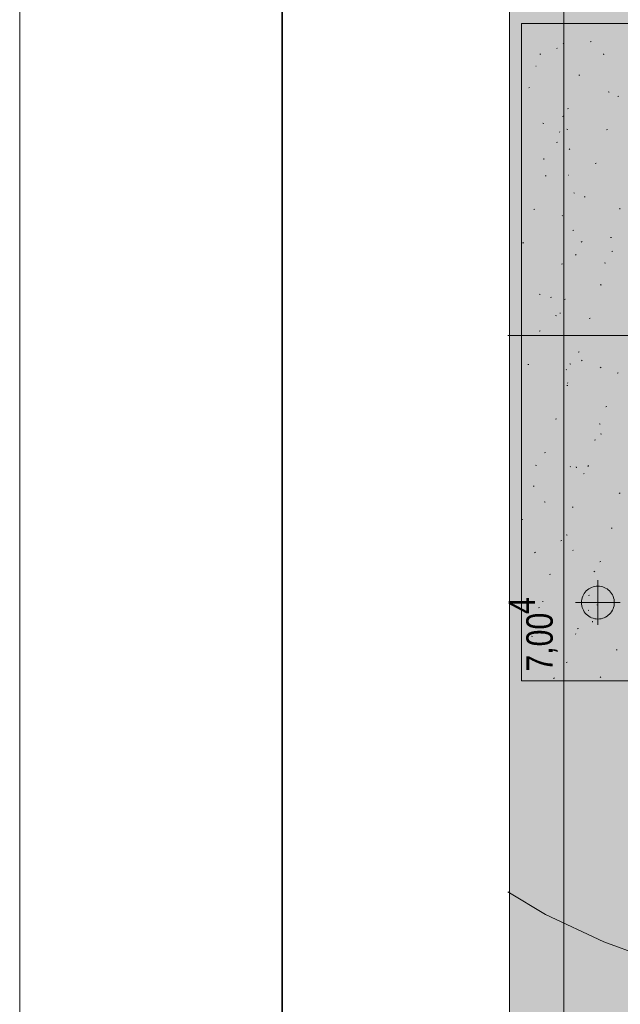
# Model space of a CAD drawing. Extents: x -720 to 300, y 62 to 1112.
# Tile 38 of 60: x -720 to -674, y 902 to 977. Entities that reach past the tile are written whole.
import ezdxf
from ezdxf.lldxf.tags import DXFTag

# ---------------------------------------------------------------- set-up
doc = ezdxf.new("R2010")
doc.units = 0
doc.layers.get('0').update_dxf_attribs({"lineweight": 13})
for name, color, linetype, lineweight, true_color in [('30 -36 Dächer- 3 Dachbeläge', 9, 'Continuous', 15, 0x808080), ('70 -76 Bemaßung- 2 Allgemein', 9, 'Continuous', 5, 0x808080), ('iwb_Layout BA_Markierung', 7, 'Continuous', 9, 0xbadcdc)]:
    doc.layers.add(name, color=color, linetype=linetype, lineweight=lineweight, true_color=true_color)
for name, color, linetype, lineweight in [('30 -36 Dächer- 9 Sonstiges zur KG360', 7, 'grob-A06DN9U4MF', 9), ('70 -73 Bauteildarst.- 2 verdeckt 0.15', 7, 'grob-A06DN9U4MF', 15), ('iwb_Plankopf Rahmen', 7, 'Continuous', 35), ('Keine', 7, 'Continuous', 9)]:
    doc.layers.add(name, color=color, linetype=linetype, lineweight=lineweight)
doc.styles.get("Standard").update_dxf_attribs({"font": 'ARIALN.TTF'})
tags = doc.linetypes.add('grob-A06DN9U4MF', pattern=[14, 3, -8, 3]).pattern_tags.tags
tags[8:9] = [DXFTag(74, 4), DXFTag(75, 0), DXFTag(340, '0'), DXFTag(46, 0.0), DXFTag(50, 0.0), DXFTag(44, 0.0), DXFTag(45, 0.0)]
tags[6:7] = [DXFTag(74, 4), DXFTag(75, 0), DXFTag(340, '0'), DXFTag(46, 0.0), DXFTag(50, 0.0), DXFTag(44, 0.0), DXFTag(45, 0.0)]
tags[4:5] = [DXFTag(74, 4), DXFTag(75, 0), DXFTag(340, '0'), DXFTag(46, 0.0), DXFTag(50, 0.0), DXFTag(44, 0.0), DXFTag(45, 0.0)]
tags = doc.linetypes.add('STRICHPUNKT2-A06DN9U3MF', pattern=[12.7, 6.35, -3.175, 0, -3.175]).pattern_tags.tags
tags[10:11] = [DXFTag(74, 4), DXFTag(75, 0), DXFTag(340, '0'), DXFTag(46, 0.0), DXFTag(50, 0.0), DXFTag(44, 0.0), DXFTag(45, 0.0)]
tags[8:9] = [DXFTag(74, 4), DXFTag(75, 0), DXFTag(340, '0'), DXFTag(46, 0.0), DXFTag(50, 0.0), DXFTag(44, 0.0), DXFTag(45, 0.0)]
tags[6:7] = [DXFTag(74, 4), DXFTag(75, 0), DXFTag(340, '0'), DXFTag(46, 0.0), DXFTag(50, 0.0), DXFTag(44, 0.0), DXFTag(45, 0.0)]
tags[4:5] = [DXFTag(74, 4), DXFTag(75, 0), DXFTag(340, '0'), DXFTag(46, 0.0), DXFTag(50, 0.0), DXFTag(44, 0.0), DXFTag(45, 0.0)]

# ---------------------------------------------------------------- blocks, each defined once
blk = doc.blocks.new('Polygon-A06DN9TVMF')
at = {"color": 0, "linetype": 'ByBlock', "lineweight": -2, "ltscale": 0.13}
blk.add_solid([(-611.222, 86.203), (-682.362, 86.014), (-611.055, 1083.814), (-682.362, 1083.814)], dxfattribs=at)
blk = doc.blocks.new('Referenz-A06DN9U5MF')
at = {"layer": '30 -36 Dächer- 3 Dachbeläge', "color": 0, "linetype": 'Continuous', "lineweight": 9, "ltscale": 0.13}
for p, q in [((-656.252, 976.474), (-681.45, 976.474)), ((-681.45, 976.474), (-681.45, 949.976)), ((-681.45, 949.976), (-681.45, 926.397)), ((-681.45, 926.397), (-656.252, 926.397))]:
    blk.add_line(p, q, dxfattribs=at)
at = {"layer": '30 -36 Dächer- 3 Dachbeläge', "color": 0, "lineweight": 9}
for p, q in [((-678.223, 974.98), (-678.281, 974.926)), ((-676.222, 975.08), (-676.146, 975.099)), ((-680.042, 974.128), (-679.966, 974.147)), ((-678.727, 974.567), (-678.753, 974.596)), ((-675.186, 974.085), (-675.193, 974.156)), ((-680.362, 973.225), (-680.327, 973.222)), ((-677.077, 972.526), (-677.001, 972.545)), ((-680.897, 971.574), (-680.821, 971.593)), ((-674.845, 971.268), (-674.772, 971.238)), ((-674.112, 970.924), (-674.036, 970.943)), ((-677.933, 969.972), (-677.856, 969.991)), ((-679.808, 968.893), (-679.735, 968.863)), ((-678.269, 969.426), (-678.333, 969.381)), ((-678.523, 968.196), (-678.549, 968.225)), ((-678.003, 968.435), (-677.927, 968.412)), ((-674.968, 968.37), (-674.891, 968.389)), ((-678.788, 967.418), (-678.711, 967.437)), ((-677.753, 966.934), (-677.81, 966.88)), ((-679.735, 966.124), (-679.742, 966.194)), ((-675.823, 965.816), (-675.747, 965.835)), ((-679.643, 964.864), (-679.567, 964.883)), ((-677.895, 964.913), (-677.859, 964.911)), ((-677.47, 963.568), (-677.397, 963.538)), ((-676.678, 963.262), (-676.602, 963.281)), ((-680.498, 962.31), (-680.422, 962.329)), ((-673.951, 962.339), (-673.959, 962.41)), ((-678.319, 961.825), (-678.346, 961.854)), ((-677.533, 960.708), (-677.457, 960.727)), ((-674.666, 960.186), (-674.591, 960.163)), ((-681.354, 959.756), (-681.277, 959.775)), ((-676.824, 959.859), (-676.888, 959.814)), ((-677.282, 958.889), (-677.34, 958.835)), ((-674.569, 959.107), (-674.492, 959.126)), ((-678.389, 958.154), (-678.312, 958.173)), ((-675.133, 958.243), (-675.06, 958.214)), ((-675.427, 956.601), (-675.392, 956.599)), ((-675.424, 956.553), (-675.348, 956.572)), ((-680.096, 955.868), (-680.023, 955.839)), ((-679.244, 955.6), (-679.168, 955.619)), ((-678.116, 955.454), (-678.142, 955.483)), ((-678.859, 954.239), (-678.784, 954.216)), ((-678.5, 954.377), (-678.507, 954.448)), ((-676.279, 953.999), (-676.203, 954.018)), ((-680.099, 953.046), (-680.023, 953.065)), ((-677.134, 951.445), (-677.058, 951.464)), ((-680.955, 950.492), (-680.878, 950.511)), ((-677.758, 950.544), (-677.685, 950.514)), ((-676.812, 950.843), (-676.869, 950.79)), ((-675.378, 950.292), (-675.443, 950.246)), ((-678.038, 950.123), (-678.024, 950.09)), ((-674.17, 949.843), (-674.093, 949.862)), ((-677.99, 948.89), (-677.913, 948.91)), ((-677.912, 949.083), (-677.938, 949.112)), ((-675.025, 947.289), (-674.949, 947.308)), ((-678.845, 946.336), (-678.769, 946.355)), ((-675.523, 945.99), (-675.447, 945.967)), ((-675.42, 945.219), (-675.347, 945.189)), ((-675.88, 944.735), (-675.804, 944.754)), ((-679.7, 943.782), (-679.624, 943.801)), ((-680.383, 942.844), (-680.31, 942.814)), ((-677.708, 942.712), (-677.734, 942.741)), ((-677.265, 942.631), (-677.273, 942.702)), ((-676.341, 942.798), (-676.399, 942.744)), ((-676.735, 942.181), (-676.659, 942.2)), ((-680.556, 941.228), (-680.479, 941.247)), ((-673.933, 940.724), (-673.997, 940.679)), ((-679.716, 940.044), (-679.64, 940.021)), ((-677.591, 939.627), (-677.514, 939.646)), ((-681.411, 938.674), (-681.334, 938.693)), ((-678.046, 937.519), (-677.973, 937.49)), ((-674.626, 938.025), (-674.55, 938.044)), ((-678.446, 937.073), (-678.37, 937.092)), ((-680.383, 936.208), (-680.447, 936.163)), ((-677.504, 936.341), (-677.53, 936.37)), ((-675.481, 935.471), (-675.405, 935.49)), ((-679.301, 934.519), (-679.225, 934.538)), ((-675.871, 934.752), (-675.928, 934.699)), ((-676.336, 932.917), (-676.26, 932.936)), ((-679.836, 932.445), (-679.8, 932.443)), ((-675.708, 932.195), (-675.635, 932.165)), ((-680.157, 931.965), (-680.08, 931.984)), ((-676.379, 931.795), (-676.304, 931.772)), ((-676.031, 930.885), (-676.038, 930.955)), ((-677.3, 929.97), (-677.327, 929.999)), ((-677.192, 930.363), (-677.115, 930.382)), ((-681.012, 929.411), (-680.935, 929.43)), ((-680.671, 929.82), (-680.598, 929.79)), ((-674.227, 928.761), (-674.151, 928.78)), ((-678.047, 927.809), (-677.971, 927.828)), ((-678.937, 926.641), (-679.002, 926.595)), ((-675.4, 926.707), (-675.458, 926.653))]:
    blk.add_line(p, q, dxfattribs=at)
at = {"layer": '30 -36 Dächer- 9 Sonstiges zur KG360', "color": 0}
blk.add_line((-682.489, 952.712), (-656.05, 952.712), dxfattribs=at)
at = {"layer": '30 -36 Dächer- 9 Sonstiges zur KG360', "color": 0, "linetype": 'grob-A06DN9U4MF', "lineweight": 5, "ltscale": 0.13}
for p, q in [((-679.62, 908.616), (-682.489, 910.336)), ((-675.184, 906.518), (-679.62, 908.616)), ((-670.564, 904.865), (-675.184, 906.518))]:
    blk.add_line(p, q, dxfattribs=at)
at = {"layer": '70 -73 Bauteildarst.- 2 verdeckt 0.15', "color": 0, "linetype": 'grob-A06DN9U4MF', "ltscale": 0.15}
blk.add_line((-682.35, 995.912), (-682.35, 879.912), dxfattribs=at)
at = {"layer": '70 -76 Bemaßung- 2 Allgemein', "color": 0, "linetype": 'Continuous', "ltscale": 0.13}
blk.add_line((-678.23, 860.883), (-678.23, 998.852), dxfattribs=at)
at = {"layer": 'Keine', "color": 0, "linetype": 'STRICHPUNKT2-A06DN9U3MF', "lineweight": 15, "ltscale": 0.15}
for p, q in [((-675.625, 930.664), (-675.625, 934.071)), ((-673.921, 932.367), (-677.328, 932.367))]:
    blk.add_line(p, q, dxfattribs=at)
at = {"layer": 'Keine', "color": 0, "linetype": 'Continuous', "lineweight": 15, "ltscale": 0.15}
for p, q in [((-676.779, 932.846), (-676.727, 932.957)), ((-676.727, 932.957), (-676.664, 933.062)), ((-676.664, 933.062), (-676.591, 933.16)), ((-676.591, 933.16), (-676.509, 933.251)), ((-676.509, 933.251), (-676.418, 933.334)), ((-676.418, 933.334), (-676.319, 933.407)), ((-676.319, 933.407), (-676.214, 933.47)), ((-676.214, 933.47), (-676.103, 933.522)), ((-676.103, 933.522), (-675.987, 933.564)), ((-675.987, 933.564), (-675.868, 933.593)), ((-675.868, 933.593), (-675.747, 933.611)), ((-675.747, 933.611), (-675.625, 933.617)), ((-675.625, 933.617), (-675.502, 933.611)), ((-675.502, 933.611), (-675.381, 933.593)), ((-675.381, 933.593), (-675.262, 933.564)), ((-675.262, 933.564), (-675.146, 933.522)), ((-675.146, 933.522), (-675.035, 933.47)), ((-675.035, 933.47), (-674.93, 933.407)), ((-674.93, 933.407), (-674.832, 933.334)), ((-674.832, 933.334), (-674.741, 933.251)), ((-674.741, 933.251), (-674.658, 933.16)), ((-674.658, 933.16), (-674.585, 933.062)), ((-674.585, 933.062), (-674.522, 932.957)), ((-674.522, 932.957), (-674.47, 932.846)), ((-676.875, 932.367), (-676.869, 932.49)), ((-676.869, 932.245), (-676.875, 932.367)), ((-676.869, 932.49), (-676.851, 932.611)), ((-676.851, 932.124), (-676.869, 932.245)), ((-676.851, 932.611), (-676.821, 932.73)), ((-676.821, 932.73), (-676.779, 932.846)), ((-674.47, 932.846), (-674.428, 932.73)), ((-674.428, 932.73), (-674.399, 932.611)), ((-674.399, 932.611), (-674.381, 932.49)), ((-674.381, 932.245), (-674.399, 932.124)), ((-674.381, 932.49), (-674.375, 932.367)), ((-674.375, 932.367), (-674.381, 932.245)), ((-676.821, 932.005), (-676.851, 932.124)), ((-676.779, 931.889), (-676.821, 932.005)), ((-676.727, 931.778), (-676.779, 931.889)), ((-676.664, 931.673), (-676.727, 931.778)), ((-676.591, 931.574), (-676.664, 931.673)), ((-676.509, 931.484), (-676.591, 931.574)), ((-676.418, 931.401), (-676.509, 931.484)), ((-676.319, 931.328), (-676.418, 931.401)), ((-674.832, 931.401), (-674.93, 931.328)), ((-674.741, 931.484), (-674.832, 931.401)), ((-674.658, 931.574), (-674.741, 931.484)), ((-674.585, 931.673), (-674.658, 931.574)), ((-674.522, 931.778), (-674.585, 931.673)), ((-674.47, 931.889), (-674.522, 931.778)), ((-674.428, 932.005), (-674.47, 931.889)), ((-674.399, 932.124), (-674.428, 932.005)), ((-676.214, 931.265), (-676.319, 931.328)), ((-676.103, 931.213), (-676.214, 931.265)), ((-675.987, 931.171), (-676.103, 931.213)), ((-675.868, 931.141), (-675.987, 931.171)), ((-675.747, 931.123), (-675.868, 931.141)), ((-675.625, 931.117), (-675.747, 931.123)), ((-675.502, 931.123), (-675.625, 931.117)), ((-675.381, 931.141), (-675.502, 931.123)), ((-675.262, 931.171), (-675.381, 931.141)), ((-675.146, 931.213), (-675.262, 931.171)), ((-675.035, 931.265), (-675.146, 931.213)), ((-674.93, 931.328), (-675.035, 931.265))]:
    blk.add_line(p, q, dxfattribs=at)
at = {"layer": '70 -76 Bemaßung- 2 Allgemein', "color": 0, "linetype": 'Continuous', "ltscale": 0.13, "char_height": 2.01377, "attachment_point": 1, "rotation": 90}
for s, insert in [('{\\fArial Narrow;4}', (-682.419, 931.489)), ('{\\fArial Narrow;7,00}', (-681.076, 927.104))]:
    blk.add_mtext(s, dxfattribs=dict(at, insert=insert))

msp = doc.modelspace()

# ---------------------------------------------------------------- linework, layer by layer
at = {"layer": 'iwb_Plankopf Rahmen', "color": 8, "lineweight": 13, "ltscale": 0.13, "true_color": 0x808080}
msp.add_lwpolyline([(300.353, 62.433), (-719.647, 62.433), (-719.647, 1112.433), (300.353, 1112.433), (300.353, 62.433)], close=True, dxfattribs=at)
at = {"layer": 'iwb_Plankopf Rahmen', "ltscale": 0.35}
msp.add_lwpolyline([(-699.653, 67.433), (-699.653, 1107.433), (295.353, 1107.433), (295.353, 67.433), (-599.647, 67.433), (-699.653, 67.433)], close=True, dxfattribs=at)

# ---------------------------------------------------------------- block references
at = {"color": 8, "lineweight": 13, "ltscale": 0.13, "true_color": 0x808080}
msp.add_blockref('Referenz-A06DN9U5MF', (0, 0), dxfattribs=at)
at = {"layer": 'iwb_Layout BA_Markierung', "ltscale": 0.13}
msp.add_blockref('Polygon-A06DN9TVMF', (0, 0), dxfattribs=at)

doc.saveas('drawing.dxf')
